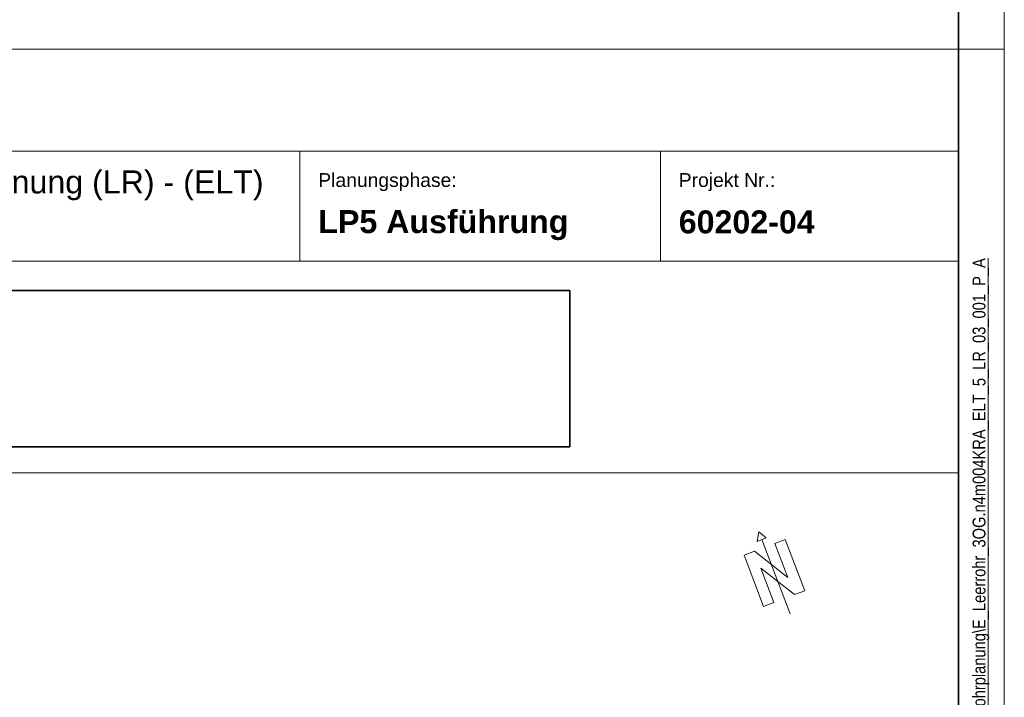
# Model space of a CAD drawing. Extents: x -620 to 3480, y 62 to 1112.
# Tile 42 of 76: x 193 to 300, y 289 to 363. Entities that reach past the tile are written whole.
import ezdxf

# ---------------------------------------------------------------- set-up
doc = ezdxf.new("R2010")
doc.units = 0
doc.layers.get('0').update_dxf_attribs({"lineweight": 13})
for name, color, linetype, lineweight in [('iwb_Plankopf Linie', 7, 'Continuous', 13), ('iwb_Plankopf Rahmen', 7, 'Continuous', 35), ('iwb_Plankopf Text', 7, 'Continuous', 18), ('X_Bitmap', 7, 'Continuous', 35)]:
    doc.layers.add(name, color=color, linetype=linetype, lineweight=lineweight)
doc.layers.add('iwb_Plankopf_Nordpfeil_20-82 Grad', color=3, linetype='Continuous', lineweight=18, true_color=0x00ff00)
doc.styles.add('Plankopf', font='arial.ttf')
doc.styles.get("Standard").update_dxf_attribs({"font": 'ARIALN.TTF'})
picture_1 = doc.add_image_def('image1.jfif', size_in_pixel=(600, 81))

# ---------------------------------------------------------------- blocks, each defined once
blk = doc.blocks.new('Blockreferenz-A06GA2HR8I')
at = {"color": 0, "lineweight": -2}
for p, q in [((273.51, 306.64), (273.35, 305.61)), ((273.35, 305.61), (274.32, 305.98)), ((273.51, 306.64), (274.32, 305.98)), ((273.83, 305.8), (276.93, 297.67)), ((276.4, 305.81), (275.28, 305.38)), ((275.28, 305.38), (276.4, 305.81)), ((278.53, 300.2), (276.4, 305.81)), ((276.7, 301.64), (275.28, 305.38)), ((273.03, 304.53), (271.91, 304.1)), ((271.91, 304.1), (274.04, 298.5)), ((273.03, 304.53), (276.7, 301.64)), ((275.17, 298.92), (273.74, 302.66)), ((277.41, 299.78), (273.74, 302.66)), ((278.53, 300.2), (277.41, 299.78)), ((277.41, 299.78), (278.53, 300.2)), ((274.04, 298.5), (275.17, 298.92))]:
    blk.add_line(p, q, dxfattribs=at)

msp = doc.modelspace()

# ---------------------------------------------------------------- linework, layer by layer
at = {"layer": 'iwb_Plankopf Linie', "lineweight": 18, "ltscale": 0.18}
msp.add_line((295.35, 359.43), (115.35, 359.43), dxfattribs=at)
at = {"layer": 'iwb_Plankopf Linie', "ltscale": 0.13}
for p, q in [((295.35, 67.43), (295.35, 359.43)), ((295.35, 348.27), (115.35, 348.27)), ((223.35, 336.27), (223.35, 348.27)), ((262.76, 336.27), (262.76, 348.27)), ((295.35, 336.27), (115.35, 336.27)), ((115.35, 313.11), (295.35, 313.11))]:
    msp.add_line(p, q, dxfattribs=at)
at = {"layer": 'iwb_Plankopf Rahmen', "ltscale": 0.35}
msp.add_line((295.35, 359.43), (295.35, 67.43), dxfattribs=at)
at = {"layer": 'iwb_Plankopf Rahmen', "color": 8, "lineweight": 5, "ltscale": 0.13, "true_color": 0x808080}
msp.add_line((300.35, 359.43), (295.35, 359.43), dxfattribs=at)
at = {"layer": 'iwb_Plankopf Rahmen', "color": 8, "lineweight": 13, "ltscale": 0.13, "true_color": 0x808080}
msp.add_lwpolyline([(300.35, 62.43), (-619.65, 62.43), (-619.65, 1112.43), (300.35, 1112.43), (300.35, 62.43)], close=True, dxfattribs=at)
at = {"layer": 'iwb_Plankopf Rahmen', "ltscale": 0.35}
msp.add_lwpolyline([(-599.65, 67.43), (-599.65, 1107.43), (295.35, 1107.43), (295.35, 67.43), (-599.65, 67.43)], close=True, dxfattribs=at)

# ---------------------------------------------------------------- block references
at = {"layer": 'iwb_Plankopf_Nordpfeil_20-82 Grad', "ltscale": 0.18}
msp.add_blockref('Blockreferenz-A06GA2HR8I', (0, 0), dxfattribs=at)

# ---------------------------------------------------------------- texts
at = {"layer": 'iwb_Plankopf Text', "ltscale": 0.18, "insert": (296.89, 74.51), "char_height": 1.4, "attachment_point": 1, "rotation": 90, "line_spacing_factor": 1.002}
msp.add_mtext('{\\fArial Narrow;\\\\srvnovamd01\\Nova_MD\\TGA\\60202 Pro Potsdam\\04 NB GES Krampnitz\\09 NOVA\\60202-04_AP_NB GES Krampnitz\\TGA\\Elektro\\Leerrohrplanung\\E_Leerrohr_3OG.n4m004KRA_ELT_5_LR_03_001_P_A}', dxfattribs=at)
at = {"layer": 'iwb_Plankopf Text', "ltscale": 0.18, "insert": (219.37, 344.54), "char_height": 2.5172, "width": 53.7006, "attachment_point": 6, "style": 'Plankopf'}
msp.add_mtext('- Leerrohrplanung (LR) - (ELT) ', dxfattribs=at)
at = {"layer": 'iwb_Plankopf Text', "ltscale": 0.18, "style": 'Plankopf'}
for s, insert, char_height, attachment_point, line_spacing_factor in [('Planungsphase:', (225.35, 345.88), 1.5105, 1, 0.970891), ('Projekt Nr.:', (264.76, 345.88), 1.5105, 1, 0.970891), ('\\fArial|b1|i0|c0|p34;LP5 Ausführung', (225.35, 340.19), 2.5172, 4, 0.996218), ('\\fArial|b1|i0|c0|p34;60202-04', (264.76, 340.53), 2.5172, 4, 0.996218)]:
    msp.add_mtext(s, dxfattribs=dict(at, insert=insert, char_height=char_height, attachment_point=attachment_point, line_spacing_factor=line_spacing_factor))

# ---------------------------------------------------------------- pictures from other files: only their frames are drawn
at = {"layer": 'X_Bitmap', "ltscale": 0.35}
image = msp.add_image(picture_1, insert=(126.3, 315.96), size_in_units=(126.55, 17.08), dxfattribs=at)
image.dxf.flags = 7

doc.saveas('drawing.dxf')
